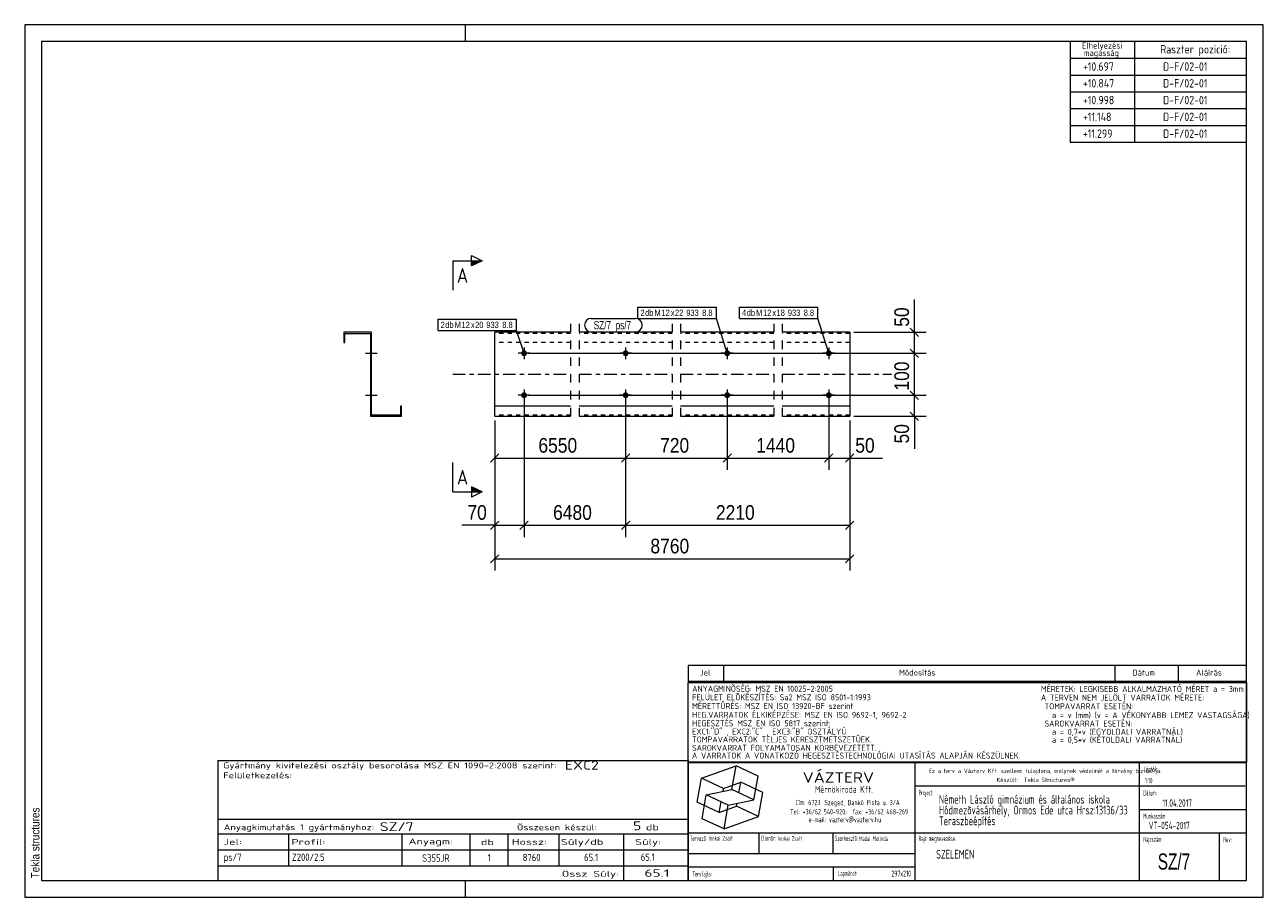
# Model space of a CAD drawing. Header units: millimetres. Extents: x 1 to 296, y 1 to 209.
import ezdxf

# ---------------------------------------------------------------- set-up
doc = ezdxf.new("R2010")
doc.units = ezdxf.units.MM
for name, pattern in [('XKITLINE00', [0]), ('XKITLINE01', [4, 1, -1, 1, -1]), ('XKITLINE02', [4, 2, -2]), ('XKITLINE03', [6, 3, -1, 1, -1]), ('XKITLINE04', [3, 0.5, -0.5, 0.5, -0.5, 0.5, -0.5])]:
    doc.linetypes.add(name, pattern=pattern)
for name, color, linetype, lineweight in [('Bemassung', 1, 'Continuous', 0), ('Schnitt', 6, 'Continuous', 0), ('Schrauben', 7, 'Continuous', 0), ('Schraubenbezeichnung', 5, 'Continuous', 0), ('Teil', 7, 'Continuous', 0), ('Text', 5, 'Continuous', 0), ('Ueberschrift', 7, 'Continuous', 0), ('Zeichnungsrahmen', 3, 'Continuous', 0)]:
    doc.layers.add(name, color=color, linetype=linetype, lineweight=lineweight)
doc.styles.add('ARIAL', font='ARIAL.TTF')
doc.styles.add('ARIAL_NARROW', font='ARIALN.TTF')
doc.styles.add('ISOCPEUR', font='ISOCPEUR.TTF')
doc.styles.add('ISOCPEUR_BOLD', font='ARIAL.TTF')

msp = doc.modelspace()

# ---------------------------------------------------------------- hatches: boundary and pattern name
at = {"layer": 'Schnitt'}
for points in [[(107.43, 152.75), (109.93, 152.75), (107.43, 151.5)], [(107.43, 98.87), (109.93, 97.62), (107.43, 97.62)]]:
    msp.add_hatch(color=256, dxfattribs=at).paths.add_polyline_path(points, flags=17)
at = {"layer": 'Schrauben'}
for points in [[(120.63, 130.65), (120.63, 130.62), (120.63, 130.58), (120.62, 130.55), (120.61, 130.51), (120.6, 130.48), (120.59, 130.45), (120.58, 130.42), (120.57, 130.38), (120.55, 130.35), (120.54, 130.32), (120.52, 130.3), (120.5, 130.27), (120.48, 130.24), (120.45, 130.21), (120.43, 130.19), (120.4, 130.17), (120.38, 130.14), (120.35, 130.12), (120.32, 130.1), (120.29, 130.08), (120.26, 130.07), (120.23, 130.05), (120.2, 130.04), (120.17, 130.02), (120.14, 130.01), (120.1, 130), (120.07, 130), (120.04, 129.99), (120, 129.99), (119.97, 129.98), (119.93, 129.98), (119.9, 129.98), (119.87, 129.99), (119.83, 129.99), (119.8, 130), (119.76, 130), (119.73, 130.01), (119.7, 130.02), (119.67, 130.04), (119.64, 130.05), (119.6, 130.07), (119.57, 130.08), (119.55, 130.1), (119.52, 130.12), (119.49, 130.14), (119.46, 130.17), (119.44, 130.19), (119.42, 130.21), (119.39, 130.24), (119.37, 130.27), (119.35, 130.3), (119.33, 130.32), (119.32, 130.35), (119.3, 130.38), (119.29, 130.42), (119.28, 130.45), (119.26, 130.48), (119.26, 130.51), (119.25, 130.55), (119.24, 130.58), (119.24, 130.62), (119.24, 130.65), (119.23, 130.68), (119.24, 130.72), (119.24, 130.75), (119.24, 130.79), (119.25, 130.82), (119.26, 130.85), (119.26, 130.89), (119.28, 130.92), (119.29, 130.95), (119.3, 130.98), (119.32, 131.01), (119.33, 131.04), (119.35, 131.07), (119.37, 131.1), (119.39, 131.13), (119.42, 131.15), (119.44, 131.18), (119.46, 131.2), (119.49, 131.23), (119.52, 131.25), (119.55, 131.27), (119.57, 131.28), (119.6, 131.3), (119.64, 131.32), (119.67, 131.33), (119.7, 131.34), (119.73, 131.35), (119.76, 131.36), (119.8, 131.37), (119.83, 131.38), (119.87, 131.38), (119.9, 131.38), (119.93, 131.38), (119.97, 131.38), (120, 131.38), (120.04, 131.38), (120.07, 131.37), (120.1, 131.36), (120.14, 131.35), (120.17, 131.34), (120.2, 131.33), (120.23, 131.32), (120.26, 131.3), (120.29, 131.28), (120.32, 131.27), (120.35, 131.25), (120.38, 131.23), (120.4, 131.2), (120.43, 131.18), (120.45, 131.15), (120.48, 131.13), (120.5, 131.1), (120.52, 131.07), (120.54, 131.04), (120.55, 131.01), (120.57, 130.98), (120.58, 130.95), (120.59, 130.92), (120.6, 130.89), (120.61, 130.85), (120.62, 130.82), (120.63, 130.79), (120.63, 130.75), (120.63, 130.72), (120.63, 130.68)], [(144.83, 130.65), (144.83, 130.62), (144.82, 130.58), (144.82, 130.55), (144.81, 130.51), (144.8, 130.48), (144.79, 130.45), (144.78, 130.42), (144.76, 130.38), (144.75, 130.35), (144.73, 130.32), (144.71, 130.3), (144.69, 130.27), (144.67, 130.24), (144.65, 130.21), (144.62, 130.19), (144.6, 130.17), (144.57, 130.14), (144.55, 130.12), (144.52, 130.1), (144.49, 130.08), (144.46, 130.07), (144.43, 130.05), (144.4, 130.04), (144.36, 130.02), (144.33, 130.01), (144.3, 130), (144.27, 130), (144.23, 129.99), (144.2, 129.99), (144.16, 129.98), (144.13, 129.98), (144.09, 129.98), (144.06, 129.99), (144.03, 129.99), (143.99, 130), (143.96, 130), (143.93, 130.01), (143.89, 130.02), (143.86, 130.04), (143.83, 130.05), (143.8, 130.07), (143.77, 130.08), (143.74, 130.1), (143.71, 130.12), (143.68, 130.14), (143.66, 130.17), (143.63, 130.19), (143.61, 130.21), (143.59, 130.24), (143.57, 130.27), (143.55, 130.3), (143.53, 130.32), (143.51, 130.35), (143.5, 130.38), (143.48, 130.42), (143.47, 130.45), (143.46, 130.48), (143.45, 130.51), (143.44, 130.55), (143.44, 130.58), (143.43, 130.62), (143.43, 130.65), (143.43, 130.68), (143.43, 130.72), (143.43, 130.75), (143.44, 130.79), (143.44, 130.82), (143.45, 130.85), (143.46, 130.89), (143.47, 130.92), (143.48, 130.95), (143.5, 130.98), (143.51, 131.01), (143.53, 131.04), (143.55, 131.07), (143.57, 131.1), (143.59, 131.13), (143.61, 131.15), (143.63, 131.18), (143.66, 131.2), (143.68, 131.23), (143.71, 131.25), (143.74, 131.27), (143.77, 131.28), (143.8, 131.3), (143.83, 131.32), (143.86, 131.33), (143.89, 131.34), (143.93, 131.35), (143.96, 131.36), (143.99, 131.37), (144.03, 131.38), (144.06, 131.38), (144.09, 131.38), (144.13, 131.38), (144.16, 131.38), (144.2, 131.38), (144.23, 131.38), (144.27, 131.37), (144.3, 131.36), (144.33, 131.35), (144.36, 131.34), (144.4, 131.33), (144.43, 131.32), (144.46, 131.3), (144.49, 131.28), (144.52, 131.27), (144.55, 131.25), (144.57, 131.23), (144.6, 131.2), (144.62, 131.18), (144.65, 131.15), (144.67, 131.13), (144.69, 131.1), (144.71, 131.07), (144.73, 131.04), (144.75, 131.01), (144.76, 130.98), (144.78, 130.95), (144.79, 130.92), (144.8, 130.89), (144.81, 130.85), (144.82, 130.82), (144.82, 130.79), (144.83, 130.75), (144.83, 130.72), (144.83, 130.68)], [(169.02, 130.65), (169.02, 130.62), (169.02, 130.58), (169.01, 130.55), (169, 130.51), (168.99, 130.48), (168.98, 130.45), (168.97, 130.42), (168.96, 130.38), (168.94, 130.35), (168.92, 130.32), (168.9, 130.3), (168.88, 130.27), (168.86, 130.24), (168.84, 130.21), (168.82, 130.19), (168.79, 130.17), (168.77, 130.14), (168.74, 130.12), (168.71, 130.1), (168.68, 130.08), (168.65, 130.07), (168.62, 130.05), (168.59, 130.04), (168.56, 130.02), (168.53, 130.01), (168.49, 130), (168.46, 130), (168.43, 129.99), (168.39, 129.99), (168.36, 129.98), (168.32, 129.98), (168.29, 129.98), (168.25, 129.99), (168.22, 129.99), (168.19, 130), (168.15, 130), (168.12, 130.01), (168.09, 130.02), (168.05, 130.04), (168.02, 130.05), (167.99, 130.07), (167.96, 130.08), (167.93, 130.1), (167.91, 130.12), (167.88, 130.14), (167.85, 130.17), (167.83, 130.19), (167.8, 130.21), (167.78, 130.24), (167.76, 130.27), (167.74, 130.3), (167.72, 130.32), (167.71, 130.35), (167.69, 130.38), (167.68, 130.42), (167.66, 130.45), (167.65, 130.48), (167.64, 130.51), (167.64, 130.55), (167.63, 130.58), (167.63, 130.62), (167.62, 130.65), (167.62, 130.68), (167.62, 130.72), (167.63, 130.75), (167.63, 130.79), (167.64, 130.82), (167.64, 130.85), (167.65, 130.89), (167.66, 130.92), (167.68, 130.95), (167.69, 130.98), (167.71, 131.01), (167.72, 131.04), (167.74, 131.07), (167.76, 131.1), (167.78, 131.13), (167.8, 131.15), (167.83, 131.18), (167.85, 131.2), (167.88, 131.23), (167.91, 131.25), (167.93, 131.27), (167.96, 131.28), (167.99, 131.3), (168.02, 131.32), (168.05, 131.33), (168.09, 131.34), (168.12, 131.35), (168.15, 131.36), (168.19, 131.37), (168.22, 131.38), (168.25, 131.38), (168.29, 131.38), (168.32, 131.38), (168.36, 131.38), (168.39, 131.38), (168.43, 131.38), (168.46, 131.37), (168.49, 131.36), (168.53, 131.35), (168.56, 131.34), (168.59, 131.33), (168.62, 131.32), (168.65, 131.3), (168.68, 131.28), (168.71, 131.27), (168.74, 131.25), (168.77, 131.23), (168.79, 131.2), (168.82, 131.18), (168.84, 131.15), (168.86, 131.13), (168.88, 131.1), (168.9, 131.07), (168.92, 131.04), (168.94, 131.01), (168.96, 130.98), (168.97, 130.95), (168.98, 130.92), (168.99, 130.89), (169, 130.85), (169.01, 130.82), (169.02, 130.79), (169.02, 130.75), (169.02, 130.72), (169.02, 130.68)], [(193.22, 130.65), (193.21, 130.62), (193.21, 130.58), (193.2, 130.55), (193.2, 130.51), (193.19, 130.48), (193.18, 130.45), (193.16, 130.42), (193.15, 130.38), (193.13, 130.35), (193.12, 130.32), (193.1, 130.3), (193.08, 130.27), (193.06, 130.24), (193.04, 130.21), (193.01, 130.19), (192.99, 130.17), (192.96, 130.14), (192.93, 130.12), (192.91, 130.1), (192.88, 130.08), (192.85, 130.07), (192.82, 130.05), (192.78, 130.04), (192.75, 130.02), (192.72, 130.01), (192.69, 130), (192.65, 130), (192.62, 129.99), (192.59, 129.99), (192.55, 129.98), (192.52, 129.98), (192.48, 129.98), (192.45, 129.99), (192.41, 129.99), (192.38, 130), (192.35, 130), (192.31, 130.01), (192.28, 130.02), (192.25, 130.04), (192.22, 130.05), (192.19, 130.07), (192.16, 130.08), (192.13, 130.1), (192.1, 130.12), (192.07, 130.14), (192.05, 130.17), (192.02, 130.19), (192, 130.21), (191.98, 130.24), (191.95, 130.27), (191.93, 130.3), (191.92, 130.32), (191.9, 130.35), (191.88, 130.38), (191.87, 130.42), (191.86, 130.45), (191.85, 130.48), (191.84, 130.51), (191.83, 130.55), (191.82, 130.58), (191.82, 130.62), (191.82, 130.65), (191.82, 130.68), (191.82, 130.72), (191.82, 130.75), (191.82, 130.79), (191.83, 130.82), (191.84, 130.85), (191.85, 130.89), (191.86, 130.92), (191.87, 130.95), (191.88, 130.98), (191.9, 131.01), (191.92, 131.04), (191.93, 131.07), (191.95, 131.1), (191.98, 131.13), (192, 131.15), (192.02, 131.18), (192.05, 131.2), (192.07, 131.23), (192.1, 131.25), (192.13, 131.27), (192.16, 131.28), (192.19, 131.3), (192.22, 131.32), (192.25, 131.33), (192.28, 131.34), (192.31, 131.35), (192.35, 131.36), (192.38, 131.37), (192.41, 131.38), (192.45, 131.38), (192.48, 131.38), (192.52, 131.38), (192.55, 131.38), (192.59, 131.38), (192.62, 131.38), (192.65, 131.37), (192.69, 131.36), (192.72, 131.35), (192.75, 131.34), (192.78, 131.33), (192.82, 131.32), (192.85, 131.3), (192.88, 131.28), (192.91, 131.27), (192.93, 131.25), (192.96, 131.23), (192.99, 131.2), (193.01, 131.18), (193.04, 131.15), (193.06, 131.13), (193.08, 131.1), (193.1, 131.07), (193.12, 131.04), (193.13, 131.01), (193.15, 130.98), (193.16, 130.95), (193.18, 130.92), (193.19, 130.89), (193.2, 130.85), (193.2, 130.82), (193.21, 130.79), (193.21, 130.75), (193.22, 130.72), (193.22, 130.68)], [(120.63, 120.65), (120.63, 120.62), (120.63, 120.58), (120.62, 120.55), (120.61, 120.51), (120.6, 120.48), (120.59, 120.45), (120.58, 120.42), (120.57, 120.38), (120.55, 120.35), (120.54, 120.32), (120.52, 120.3), (120.5, 120.27), (120.48, 120.24), (120.45, 120.21), (120.43, 120.19), (120.4, 120.17), (120.38, 120.14), (120.35, 120.12), (120.32, 120.1), (120.29, 120.08), (120.26, 120.07), (120.23, 120.05), (120.2, 120.04), (120.17, 120.02), (120.14, 120.01), (120.1, 120), (120.07, 120), (120.04, 119.99), (120, 119.99), (119.97, 119.98), (119.93, 119.98), (119.9, 119.98), (119.87, 119.99), (119.83, 119.99), (119.8, 120), (119.76, 120), (119.73, 120.01), (119.7, 120.02), (119.67, 120.04), (119.64, 120.05), (119.6, 120.07), (119.57, 120.08), (119.55, 120.1), (119.52, 120.12), (119.49, 120.14), (119.46, 120.17), (119.44, 120.19), (119.42, 120.21), (119.39, 120.24), (119.37, 120.27), (119.35, 120.3), (119.33, 120.32), (119.32, 120.35), (119.3, 120.38), (119.29, 120.42), (119.28, 120.45), (119.26, 120.48), (119.26, 120.51), (119.25, 120.55), (119.24, 120.58), (119.24, 120.62), (119.24, 120.65), (119.23, 120.68), (119.24, 120.72), (119.24, 120.75), (119.24, 120.79), (119.25, 120.82), (119.26, 120.85), (119.26, 120.89), (119.28, 120.92), (119.29, 120.95), (119.3, 120.98), (119.32, 121.01), (119.33, 121.04), (119.35, 121.07), (119.37, 121.1), (119.39, 121.13), (119.42, 121.15), (119.44, 121.18), (119.46, 121.2), (119.49, 121.23), (119.52, 121.25), (119.55, 121.27), (119.57, 121.28), (119.6, 121.3), (119.64, 121.32), (119.67, 121.33), (119.7, 121.34), (119.73, 121.35), (119.76, 121.36), (119.8, 121.37), (119.83, 121.38), (119.87, 121.38), (119.9, 121.38), (119.93, 121.38), (119.97, 121.38), (120, 121.38), (120.04, 121.38), (120.07, 121.37), (120.1, 121.36), (120.14, 121.35), (120.17, 121.34), (120.2, 121.33), (120.23, 121.32), (120.26, 121.3), (120.29, 121.28), (120.32, 121.27), (120.35, 121.25), (120.38, 121.23), (120.4, 121.2), (120.43, 121.18), (120.45, 121.15), (120.48, 121.13), (120.5, 121.1), (120.52, 121.07), (120.54, 121.04), (120.55, 121.01), (120.57, 120.98), (120.58, 120.95), (120.59, 120.92), (120.6, 120.89), (120.61, 120.85), (120.62, 120.82), (120.63, 120.79), (120.63, 120.75), (120.63, 120.72), (120.63, 120.68)], [(144.83, 120.65), (144.83, 120.62), (144.82, 120.58), (144.82, 120.55), (144.81, 120.51), (144.8, 120.48), (144.79, 120.45), (144.78, 120.42), (144.76, 120.38), (144.75, 120.35), (144.73, 120.32), (144.71, 120.3), (144.69, 120.27), (144.67, 120.24), (144.65, 120.21), (144.62, 120.19), (144.6, 120.17), (144.57, 120.14), (144.55, 120.12), (144.52, 120.1), (144.49, 120.08), (144.46, 120.07), (144.43, 120.05), (144.4, 120.04), (144.36, 120.02), (144.33, 120.01), (144.3, 120), (144.27, 120), (144.23, 119.99), (144.2, 119.99), (144.16, 119.98), (144.13, 119.98), (144.09, 119.98), (144.06, 119.99), (144.03, 119.99), (143.99, 120), (143.96, 120), (143.93, 120.01), (143.89, 120.02), (143.86, 120.04), (143.83, 120.05), (143.8, 120.07), (143.77, 120.08), (143.74, 120.1), (143.71, 120.12), (143.68, 120.14), (143.66, 120.17), (143.63, 120.19), (143.61, 120.21), (143.59, 120.24), (143.57, 120.27), (143.55, 120.3), (143.53, 120.32), (143.51, 120.35), (143.5, 120.38), (143.48, 120.42), (143.47, 120.45), (143.46, 120.48), (143.45, 120.51), (143.44, 120.55), (143.44, 120.58), (143.43, 120.62), (143.43, 120.65), (143.43, 120.68), (143.43, 120.72), (143.43, 120.75), (143.44, 120.79), (143.44, 120.82), (143.45, 120.85), (143.46, 120.89), (143.47, 120.92), (143.48, 120.95), (143.5, 120.98), (143.51, 121.01), (143.53, 121.04), (143.55, 121.07), (143.57, 121.1), (143.59, 121.13), (143.61, 121.15), (143.63, 121.18), (143.66, 121.2), (143.68, 121.23), (143.71, 121.25), (143.74, 121.27), (143.77, 121.28), (143.8, 121.3), (143.83, 121.32), (143.86, 121.33), (143.89, 121.34), (143.93, 121.35), (143.96, 121.36), (143.99, 121.37), (144.03, 121.38), (144.06, 121.38), (144.09, 121.38), (144.13, 121.38), (144.16, 121.38), (144.2, 121.38), (144.23, 121.38), (144.27, 121.37), (144.3, 121.36), (144.33, 121.35), (144.36, 121.34), (144.4, 121.33), (144.43, 121.32), (144.46, 121.3), (144.49, 121.28), (144.52, 121.27), (144.55, 121.25), (144.57, 121.23), (144.6, 121.2), (144.62, 121.18), (144.65, 121.15), (144.67, 121.13), (144.69, 121.1), (144.71, 121.07), (144.73, 121.04), (144.75, 121.01), (144.76, 120.98), (144.78, 120.95), (144.79, 120.92), (144.8, 120.89), (144.81, 120.85), (144.82, 120.82), (144.82, 120.79), (144.83, 120.75), (144.83, 120.72), (144.83, 120.68)], [(169.02, 120.65), (169.02, 120.62), (169.02, 120.58), (169.01, 120.55), (169, 120.51), (168.99, 120.48), (168.98, 120.45), (168.97, 120.42), (168.96, 120.38), (168.94, 120.35), (168.92, 120.32), (168.9, 120.3), (168.88, 120.27), (168.86, 120.24), (168.84, 120.21), (168.82, 120.19), (168.79, 120.17), (168.77, 120.14), (168.74, 120.12), (168.71, 120.1), (168.68, 120.08), (168.65, 120.07), (168.62, 120.05), (168.59, 120.04), (168.56, 120.02), (168.53, 120.01), (168.49, 120), (168.46, 120), (168.43, 119.99), (168.39, 119.99), (168.36, 119.98), (168.32, 119.98), (168.29, 119.98), (168.25, 119.99), (168.22, 119.99), (168.19, 120), (168.15, 120), (168.12, 120.01), (168.09, 120.02), (168.05, 120.04), (168.02, 120.05), (167.99, 120.07), (167.96, 120.08), (167.93, 120.1), (167.91, 120.12), (167.88, 120.14), (167.85, 120.17), (167.83, 120.19), (167.8, 120.21), (167.78, 120.24), (167.76, 120.27), (167.74, 120.3), (167.72, 120.32), (167.71, 120.35), (167.69, 120.38), (167.68, 120.42), (167.66, 120.45), (167.65, 120.48), (167.64, 120.51), (167.64, 120.55), (167.63, 120.58), (167.63, 120.62), (167.62, 120.65), (167.62, 120.68), (167.62, 120.72), (167.63, 120.75), (167.63, 120.79), (167.64, 120.82), (167.64, 120.85), (167.65, 120.89), (167.66, 120.92), (167.68, 120.95), (167.69, 120.98), (167.71, 121.01), (167.72, 121.04), (167.74, 121.07), (167.76, 121.1), (167.78, 121.13), (167.8, 121.15), (167.83, 121.18), (167.85, 121.2), (167.88, 121.23), (167.91, 121.25), (167.93, 121.27), (167.96, 121.28), (167.99, 121.3), (168.02, 121.32), (168.05, 121.33), (168.09, 121.34), (168.12, 121.35), (168.15, 121.36), (168.19, 121.37), (168.22, 121.38), (168.25, 121.38), (168.29, 121.38), (168.32, 121.38), (168.36, 121.38), (168.39, 121.38), (168.43, 121.38), (168.46, 121.37), (168.49, 121.36), (168.53, 121.35), (168.56, 121.34), (168.59, 121.33), (168.62, 121.32), (168.65, 121.3), (168.68, 121.28), (168.71, 121.27), (168.74, 121.25), (168.77, 121.23), (168.79, 121.2), (168.82, 121.18), (168.84, 121.15), (168.86, 121.13), (168.88, 121.1), (168.9, 121.07), (168.92, 121.04), (168.94, 121.01), (168.96, 120.98), (168.97, 120.95), (168.98, 120.92), (168.99, 120.89), (169, 120.85), (169.01, 120.82), (169.02, 120.79), (169.02, 120.75), (169.02, 120.72), (169.02, 120.68)], [(193.22, 120.65), (193.21, 120.62), (193.21, 120.58), (193.2, 120.55), (193.2, 120.51), (193.19, 120.48), (193.18, 120.45), (193.16, 120.42), (193.15, 120.38), (193.13, 120.35), (193.12, 120.32), (193.1, 120.3), (193.08, 120.27), (193.06, 120.24), (193.04, 120.21), (193.01, 120.19), (192.99, 120.17), (192.96, 120.14), (192.93, 120.12), (192.91, 120.1), (192.88, 120.08), (192.85, 120.07), (192.82, 120.05), (192.78, 120.04), (192.75, 120.02), (192.72, 120.01), (192.69, 120), (192.65, 120), (192.62, 119.99), (192.59, 119.99), (192.55, 119.98), (192.52, 119.98), (192.48, 119.98), (192.45, 119.99), (192.41, 119.99), (192.38, 120), (192.35, 120), (192.31, 120.01), (192.28, 120.02), (192.25, 120.04), (192.22, 120.05), (192.19, 120.07), (192.16, 120.08), (192.13, 120.1), (192.1, 120.12), (192.07, 120.14), (192.05, 120.17), (192.02, 120.19), (192, 120.21), (191.98, 120.24), (191.95, 120.27), (191.93, 120.3), (191.92, 120.32), (191.9, 120.35), (191.88, 120.38), (191.87, 120.42), (191.86, 120.45), (191.85, 120.48), (191.84, 120.51), (191.83, 120.55), (191.82, 120.58), (191.82, 120.62), (191.82, 120.65), (191.82, 120.68), (191.82, 120.72), (191.82, 120.75), (191.82, 120.79), (191.83, 120.82), (191.84, 120.85), (191.85, 120.89), (191.86, 120.92), (191.87, 120.95), (191.88, 120.98), (191.9, 121.01), (191.92, 121.04), (191.93, 121.07), (191.95, 121.1), (191.98, 121.13), (192, 121.15), (192.02, 121.18), (192.05, 121.2), (192.07, 121.23), (192.1, 121.25), (192.13, 121.27), (192.16, 121.28), (192.19, 121.3), (192.22, 121.32), (192.25, 121.33), (192.28, 121.34), (192.31, 121.35), (192.35, 121.36), (192.38, 121.37), (192.41, 121.38), (192.45, 121.38), (192.48, 121.38), (192.52, 121.38), (192.55, 121.38), (192.59, 121.38), (192.62, 121.38), (192.65, 121.37), (192.69, 121.36), (192.72, 121.35), (192.75, 121.34), (192.78, 121.33), (192.82, 121.32), (192.85, 121.3), (192.88, 121.28), (192.91, 121.27), (192.93, 121.25), (192.96, 121.23), (192.99, 121.2), (193.01, 121.18), (193.04, 121.15), (193.06, 121.13), (193.08, 121.1), (193.1, 121.07), (193.12, 121.04), (193.13, 121.01), (193.15, 120.98), (193.16, 120.95), (193.18, 120.92), (193.19, 120.89), (193.2, 120.85), (193.2, 120.82), (193.21, 120.79), (193.21, 120.75), (193.22, 120.72), (193.22, 120.68)]]:
    msp.add_hatch(color=256, dxfattribs=at).paths.add_polyline_path(points, flags=17)

# ---------------------------------------------------------------- linework, layer by layer
at = {"layer": 'Bemassung', "linetype": 'XKITLINE00', "lineweight": 0}
for p, q in [((212.93, 135.68), (212.93, 143.5)), ((212.93, 135.68), (212.93, 143.5)), ((211.94, 136.67), (213.92, 134.69)), ((198.52, 135.68), (215.73, 135.68)), ((212.93, 130.68), (212.93, 135.68)), ((120.93, 130.68), (215.73, 130.68)), ((120.93, 130.68), (215.73, 130.68)), ((211.94, 131.67), (213.92, 129.69)), ((211.94, 131.67), (213.92, 129.69)), ((212.93, 120.68), (212.93, 130.68)), ((211.94, 121.67), (213.92, 119.69)), ((212.33, 121.28), (213.92, 119.69)), ((119.93, 119.68), (119.93, 86.88)), ((119.93, 119.68), (119.93, 86.88)), ((120.93, 120.68), (215.73, 120.68)), ((120.93, 120.68), (215.73, 120.68)), ((144.13, 119.68), (144.13, 86.88)), ((144.13, 119.68), (144.13, 86.88)), ((144.13, 119.68), (144.13, 102.88)), ((144.13, 119.68), (144.13, 102.88)), ((168.32, 119.68), (168.32, 102.88)), ((168.32, 119.68), (168.32, 102.88)), ((192.52, 119.68), (192.52, 102.88)), ((192.52, 119.68), (192.52, 102.88)), ((212.93, 115.68), (212.93, 120.68)), ((198.52, 115.68), (215.73, 115.68)), ((211.94, 116.67), (213.92, 114.69)), ((212.93, 115.68), (212.93, 107.87)), ((212.93, 115.68), (212.93, 107.87)), ((112.93, 114.68), (112.93, 78.88)), ((112.93, 114.68), (112.93, 86.88)), ((112.93, 114.68), (112.93, 102.88)), ((197.52, 114.68), (197.52, 78.88)), ((197.52, 114.68), (197.52, 86.88)), ((197.52, 114.68), (197.52, 102.88)), ((113.92, 106.67), (111.94, 104.69)), ((145.12, 106.67), (143.14, 104.69)), ((145.12, 106.67), (143.14, 104.69)), ((169.31, 106.67), (167.33, 104.69)), ((169.31, 106.67), (167.33, 104.69)), ((193.51, 106.67), (191.53, 104.69)), ((193.51, 106.67), (191.53, 104.69)), ((198.51, 106.67), (196.53, 104.69)), ((112.93, 105.68), (144.13, 105.68)), ((144.13, 105.68), (168.32, 105.68)), ((168.32, 105.68), (192.52, 105.68)), ((192.52, 105.68), (197.52, 105.68)), ((197.52, 105.68), (205.33, 105.68)), ((197.52, 105.68), (205.33, 105.68)), ((112.93, 89.68), (105.12, 89.68)), ((112.93, 89.68), (105.12, 89.68)), ((113.92, 90.67), (111.94, 88.69)), ((112.93, 89.68), (119.93, 89.68)), ((120.92, 90.67), (118.94, 88.69)), ((120.92, 90.67), (118.94, 88.69)), ((119.93, 89.68), (144.13, 89.68)), ((145.12, 90.67), (143.14, 88.69)), ((145.12, 90.67), (143.14, 88.69)), ((144.13, 89.68), (197.52, 89.68)), ((198.51, 90.67), (196.53, 88.69)), ((113.92, 82.67), (111.94, 80.69)), ((198.51, 82.67), (196.53, 80.69)), ((112.93, 81.68), (197.52, 81.68))]:
    msp.add_line(p, q, dxfattribs=at)
at = {"layer": 'Bemassung'}
for p in [(212.93, 135.68), (212.93, 130.68), (212.93, 130.68), (212.93, 120.68), (212.93, 120.68), (212.93, 115.68), (112.93, 105.68), (144.13, 105.68), (144.13, 105.68), (168.32, 105.68), (168.32, 105.68), (192.52, 105.68), (192.52, 105.68), (197.52, 105.68), (112.93, 89.68), (119.93, 89.68), (119.93, 89.68), (144.13, 89.68), (144.13, 89.68), (197.52, 89.68), (112.93, 81.68), (197.52, 81.68)]:
    msp.add_point(p, dxfattribs=at)
at = {"layer": 'Schnitt', "linetype": 'XKITLINE00', "lineweight": 0}
for p, q in [((107.43, 151.5), (107.43, 154)), ((107.43, 154), (109.93, 152.75)), ((102.93, 152.75), (102.93, 145.75)), ((102.93, 152.75), (109.93, 152.75)), ((109.93, 152.75), (107.43, 151.5)), ((102.93, 97.62), (102.93, 104.62)), ((102.93, 97.62), (109.93, 97.62)), ((109.93, 97.62), (107.43, 98.87)), ((107.43, 98.87), (107.43, 96.37)), ((109.93, 97.62), (107.43, 96.37))]:
    msp.add_line(p, q, dxfattribs=at)
at = {"layer": 'Schrauben', "linetype": 'XKITLINE00', "lineweight": 0}
for p, q in [((82.15, 130.68), (84.95, 130.68)), ((83.35, 131.38), (83.6, 131.38)), ((83.35, 129.98), (83.6, 129.98)), ((121.33, 130.68), (118.53, 130.68)), ((119.93, 132.08), (119.93, 129.28)), ((145.53, 130.68), (142.73, 130.68)), ((144.13, 132.08), (144.13, 129.28)), ((169.72, 130.68), (166.92, 130.68)), ((168.32, 132.08), (168.32, 129.28)), ((193.92, 130.68), (191.12, 130.68)), ((192.52, 132.08), (192.52, 129.28)), ((83.35, 121.38), (83.6, 121.38)), ((119.93, 122.08), (119.93, 119.28)), ((144.13, 122.08), (144.13, 119.28)), ((168.32, 122.08), (168.32, 119.28)), ((192.52, 122.08), (192.52, 119.28)), ((82.15, 120.68), (84.95, 120.68)), ((83.35, 119.98), (83.6, 119.98)), ((121.33, 120.68), (118.53, 120.68)), ((145.53, 120.68), (142.73, 120.68)), ((169.72, 120.68), (166.92, 120.68)), ((193.92, 120.68), (191.12, 120.68))]:
    msp.add_line(p, q, dxfattribs=at)
at = {"layer": 'Schraubenbezeichnung', "linetype": 'XKITLINE00', "lineweight": 0}
for p, q in [((147.06, 141.69), (165.73, 141.69)), ((147.06, 138.99), (147.06, 141.69)), ((165.73, 138.99), (165.73, 141.69)), ((171.26, 141.69), (189.93, 141.69)), ((171.26, 138.99), (171.26, 141.69)), ((189.93, 138.99), (189.93, 141.69)), ((99.45, 138.8), (118.12, 138.8)), ((99.45, 136.1), (99.45, 138.8)), ((118.12, 136.1), (118.12, 138.8)), ((147.06, 138.99), (165.73, 138.99)), ((168.32, 130.68), (165.73, 138.99)), ((171.26, 138.99), (189.93, 138.99)), ((192.52, 130.68), (189.93, 138.99)), ((99.45, 136.1), (118.12, 136.1)), ((119.93, 130.68), (118.12, 136.1))]:
    msp.add_line(p, q, dxfattribs=at)
at = {"layer": 'Teil', "linetype": 'XKITLINE02', "lineweight": 0}
for p, q in [((131.03, 137.69), (131.03, 113.68)), ((133.03, 137.69), (133.03, 113.68)), ((155.22, 137.69), (155.22, 113.68)), ((157.23, 137.69), (157.23, 113.68)), ((179.42, 137.69), (179.42, 113.68)), ((181.42, 137.69), (181.42, 113.68))]:
    msp.add_line(p, q, dxfattribs=at)
at = {"layer": 'Teil', "linetype": 'XKITLINE00', "lineweight": 0}
for p, q in [((83.6, 135.68), (77, 135.68)), ((77, 135.68), (77, 133.24)), ((77, 133.24), (77.25, 133.24)), ((77.25, 133.24), (77.25, 135.43)), ((77.25, 135.43), (83.35, 135.43)), ((83.35, 135.43), (83.35, 115.68)), ((83.6, 115.93), (83.6, 135.68)), ((112.93, 115.68), (112.93, 135.68)), ((131.03, 135.68), (112.93, 135.68)), ((155.23, 135.68), (133.03, 135.68)), ((179.42, 135.68), (157.23, 135.68)), ((197.52, 135.68), (181.42, 135.68)), ((197.52, 135.68), (197.52, 115.68)), ((90.75, 118.08), (90.5, 118.08)), ((90.5, 118.08), (90.5, 115.93)), ((90.75, 115.68), (90.75, 118.08)), ((131.03, 118.08), (112.93, 118.08)), ((155.23, 118.08), (133.03, 118.08)), ((179.42, 118.08), (157.23, 118.08)), ((197.52, 118.08), (181.42, 118.08)), ((83.35, 115.68), (90.75, 115.68)), ((90.5, 115.93), (83.6, 115.93)), ((112.93, 115.68), (131.03, 115.68)), ((133.03, 115.68), (155.23, 115.68)), ((157.23, 115.68), (179.42, 115.68)), ((181.42, 115.68), (197.52, 115.68))]:
    msp.add_line(p, q, dxfattribs=at)
at = {"layer": 'Teil', "linetype": 'XKITLINE01', "lineweight": 0}
for p, q in [((131.03, 135.43), (112.93, 135.43)), ((131.03, 133.24), (112.93, 133.24)), ((155.23, 135.43), (133.03, 135.43)), ((155.23, 133.24), (133.03, 133.24)), ((179.42, 135.43), (157.23, 135.43)), ((179.42, 133.24), (157.23, 133.24)), ((197.52, 135.43), (181.42, 135.43)), ((197.52, 133.24), (181.42, 133.24)), ((131.03, 115.93), (112.93, 115.93)), ((155.23, 115.93), (133.03, 115.93)), ((179.42, 115.93), (157.23, 115.93)), ((197.52, 115.93), (181.42, 115.93))]:
    msp.add_line(p, q, dxfattribs=at)
at = {"layer": 'Teil', "linetype": 'XKITLINE03', "lineweight": 0}
for p, q in [((102.93, 125.68), (131.03, 125.68)), ((133.03, 125.68), (155.23, 125.68)), ((157.23, 125.68), (179.42, 125.68)), ((181.42, 125.68), (207.43, 125.68))]:
    msp.add_line(p, q, dxfattribs=at)
at = {"layer": 'Text', "linetype": 'XKITLINE00', "lineweight": 0}
for p, q in [((135.93, 138.98), (146.49, 138.98)), ((135.93, 135.78), (146.49, 135.78))]:
    msp.add_line(p, q, dxfattribs=at)
for centre, start, end in [((135.93, 137.38), 90, 270), ((146.49, 137.38), 270, 90)]:
    msp.add_arc(centre, 1.6, start, end, dxfattribs=at)
at = {"layer": 'Ueberschrift', "linetype": 'XKITLINE00', "lineweight": 0}
for p, q in [((250, 205), (250, 201)), ((265.3, 205), (265.3, 201)), ((250, 201), (292, 201)), ((250, 201), (250, 197)), ((265.31, 201), (265.31, 197)), ((250, 197), (292, 197)), ((250, 197), (250, 193)), ((265.31, 197), (265.31, 193)), ((250, 193), (292, 193)), ((250, 193), (250, 189)), ((265.31, 193), (265.31, 189)), ((250, 189), (292, 189)), ((250, 189), (250, 185)), ((265.31, 189), (265.31, 185)), ((250, 185), (292, 185)), ((250, 185), (250, 181)), ((265.31, 185), (265.31, 181)), ((250, 181), (292, 181)), ((159, 56.34), (292, 56.34)), ((159, 56.27), (159, 52.41)), ((167.4, 56.27), (167.4, 52.41)), ((260.64, 56.34), (260.64, 52.48)), ((275.76, 56.34), (275.76, 52.48)), ((158.99, 52.22), (291.99, 52.22)), ((158.99, 33.22), (158.99, 52.22)), ((159, 52.49), (292, 52.49)), ((291.99, 52.22), (291.99, 33.22)), ((46.99, 33.61), (159, 33.61)), ((47, 33.6), (47, 19.62)), ((159, 33.61), (158.99, 19.62)), ((291.99, 33.22), (158.99, 33.22)), ((159, 5), (159, 33.14)), ((159, 33.14), (292, 33.14)), ((213.11, 5), (213.11, 33.14)), ((266.49, 5), (266.49, 33.14)), ((162.21, 29.35), (170.43, 32.34)), ((169.43, 26.65), (170.43, 32.34)), ((175.66, 29.9), (170.43, 32.34)), ((174.66, 24.21), (175.66, 29.9)), ((161.2, 23.66), (162.21, 29.35)), ((167.44, 26.91), (162.21, 29.35)), ((163.33, 25.41), (169.43, 26.65)), ((167.32, 26.22), (167.44, 26.91)), ((167.44, 26.91), (171.55, 28.4)), ((174.66, 24.21), (169.43, 26.65)), ((171.1, 25.87), (171.55, 28.4)), ((176.78, 25.96), (171.55, 28.4)), ((213.11, 27.54), (291.69, 27.54)), ((166.44, 21.22), (161.2, 23.66)), ((162.33, 19.72), (163.33, 25.41)), ((168.56, 22.97), (163.33, 25.41)), ((166.44, 21.22), (166.88, 23.75)), ((168.56, 22.97), (174.66, 24.21)), ((175.78, 20.27), (176.78, 25.96)), ((166.44, 21.22), (170.55, 22.71)), ((167.56, 17.28), (168.56, 22.97)), ((170.55, 22.71), (170.67, 23.4)), ((175.78, 20.27), (170.55, 22.71)), ((266.49, 21.94), (292, 21.94)), ((46.99, 19.62), (158.99, 19.62)), ((46.99, 19.62), (46.99, 16.12)), ((158.99, 19.62), (158.99, 16.12)), ((167.56, 17.28), (162.33, 19.72)), ((167.56, 17.28), (175.78, 20.27)), ((46.99, 16.12), (158.99, 16.12)), ((46.99, 16.12), (46.99, 12.34)), ((63.79, 16.12), (63.79, 12.33)), ((90.92, 12.34), (90.92, 16.14)), ((106.99, 16.06), (106.99, 12.34)), ((116.04, 16.12), (116.04, 12.32)), ((128.19, 16.12), (128.19, 12.34)), ((143.59, 16.12), (143.59, 12.33)), ((158.99, 16.12), (158.99, 12.33)), ((159, 16.34), (291.97, 16.34)), ((175.95, 11.43), (175.95, 16.34)), ((193.51, 16.34), (193.51, 11.44)), ((285.54, 16.28), (285.54, 5)), ((46.99, 12.34), (158.99, 12.34)), ((46.99, 12.31), (47, 8.5)), ((63.79, 12.31), (63.79, 8.5)), ((90.93, 8.56), (90.93, 12.3)), ((106.99, 12.3), (106.99, 8.5)), ((116.04, 12.3), (116.04, 8.5)), ((128.19, 12.31), (128.19, 8.5)), ((143.59, 12.31), (143.59, 8.5)), ((158.99, 12.31), (158.99, 8.5)), ((159.04, 11.44), (213.11, 11.44)), ((46.99, 8.5), (158.99, 8.5)), ((46.99, 8.5), (46.99, 5)), ((143.59, 8.5), (143.59, 5)), ((158.99, 8.5), (158.99, 5)), ((159, 8.29), (213.08, 8.29)), ((193.52, 8.26), (193.52, 5.08))]:
    msp.add_line(p, q, dxfattribs=at)
at = {"layer": 'Ueberschrift', "linetype": 'XKITLINE04', "lineweight": 0}
msp.add_line((47, 8.5), (158.99, 8.5), dxfattribs=at)
at = {"layer": 'Zeichnungsrahmen', "linetype": 'XKITLINE00', "lineweight": 0}
for p, q in [((296, 209), (1, 209)), ((1, 209), (1, 1)), ((106, 205), (106, 209)), ((296, 1), (296, 209)), ((292, 205), (5, 205)), ((5, 205), (5, 5)), ((292, 5), (292, 205)), ((5, 5), (292, 5)), ((106, 1), (106, 5)), ((1, 1), (296, 1))]:
    msp.add_line(p, q, dxfattribs=at)

# ---------------------------------------------------------------- texts
at = {"layer": 'Bemassung', "style": 'ARIAL', "width": 0.85}
for s, p in [('50', (211.63, 137)), ('100', (211.63, 121.79)), ('50', (211.63, 109.18))]:
    msp.add_text(s, height=3.5, rotation=90.0002, dxfattribs=at).set_placement(p)
for s, p in [('6550', (123.34, 106.98)), ('720', (152.33, 106.98)), ('1440', (175.23, 106.98)), ('50', (198.83, 106.98)), ('70', (106.43, 90.98)), ('6480', (126.84, 90.98)), ('2210', (165.63, 90.98)), ('8760', (150.03, 82.98))]:
    msp.add_text(s, height=3.5, dxfattribs=at).set_placement(p)
at = {"layer": 'Schnitt', "style": 'ISOCPEUR', "width": 0.85}
for p in [(103.93, 147.5), (103.93, 99.37)]:
    msp.add_text('A', height=3.5, dxfattribs=at).set_placement(p)
at = {"layer": 'Schraubenbezeichnung', "style": 'ARIAL', "width": 0.85}
for s, p in [('2', (147.66, 139.59)), ('db', (148.77, 139.59)), ('M', (151, 139.59)), ('12', (152.67, 139.59)), ('x', (154.89, 139.59)), ('22', (155.89, 139.59)), ('933', (158.57, 139.59)), ('8.8', (162.35, 139.59)), ('4', (171.86, 139.59)), ('db', (172.97, 139.59)), ('M', (175.19, 139.59)), ('12', (176.86, 139.59)), ('x', (179.08, 139.59)), ('18', (180.08, 139.59)), ('933', (182.76, 139.59)), ('8.8', (186.55, 139.59)), ('2', (100.05, 136.7)), ('db', (101.16, 136.7)), ('M', (103.39, 136.7)), ('12', (105.05, 136.7)), ('x', (107.28, 136.7)), ('20', (108.28, 136.7)), ('933', (110.95, 136.7)), ('8.8', (114.74, 136.7))]:
    msp.add_text(s, height=1.5, dxfattribs=at).set_placement(p)
at = {"layer": 'Text', "style": 'ARIAL_NARROW', "width": 0.85}
for s, p in [('SZ/7', (136.53, 136.38)), ('ps/7', (141.75, 136.38))]:
    msp.add_text(s, height=2, dxfattribs=at).set_placement(p)
at = {"layer": 'Ueberschrift'}
for s, height, style, width, p in [('Elhelyezési', 1.5, 'ISOCPEUR', 0.85, (252.84, 203.31)), ('Raszter pozició:', 2, 'ISOCPEUR', 0.85, (271.48, 202.15)), ('magasság', 1.5, 'ISOCPEUR', 0.85, (253.3, 201.54)), (' +10.697', 2, 'ISOCPEUR', 0.85, (251.98, 198.04)), ('D-F/02-01', 2, 'ISOCPEUR', 0.85, (272.14, 198.04)), (' +10.847', 2, 'ISOCPEUR', 0.85, (251.98, 194.04)), ('D-F/02-01', 2, 'ISOCPEUR', 0.85, (272.14, 194.04)), (' +10.998', 2, 'ISOCPEUR', 0.85, (251.98, 190.04)), ('D-F/02-01', 2, 'ISOCPEUR', 0.85, (272.14, 190.04)), (' +11.148', 2, 'ISOCPEUR', 0.85, (251.98, 186.04)), ('D-F/02-01', 2, 'ISOCPEUR', 0.85, (272.14, 186.04)), (' +11.299', 2, 'ISOCPEUR', 0.85, (251.98, 182.04)), ('D-F/02-01', 2, 'ISOCPEUR', 0.85, (272.14, 182.04)), ('Jel', 1.4, 'ISOCPEUR', 0.85, (161.84, 53.85)), ('Módosítás', 1.4, 'ISOCPEUR', 0.85, (209.25, 53.85)), ('Dátum', 1.4, 'ISOCPEUR', 0.85, (264.86, 53.85)), ('Aláírás', 1.4, 'ISOCPEUR', 0.85, (280, 53.85)), ('ANYAGMINÕSÉG: MSZ EN 10025-2:2005', 1.425, 'ISOCPEUR', 0.85, (159.98, 50)), ('MÉRETEK: LEGKISEBB ALKALMAZHATÓ MÉRET a = 3mm', 1.425, 'ISOCPEUR', 0.85, (243.04, 49.94)), ('MÉRETTÛRÉS: MSZ EN ISO 13920-BF szerint', 1.425, 'ISOCPEUR', 0.85, (159.96, 45.88)), ('FELÜLET ELÕKÉSZÍTÉS: Sa2 MSZ ISO 8501-1:1993', 1.425, 'ISOCPEUR', 0.85, (159.98, 47.95)), ('A TERVEN NEM JELÖLT VARRATOK MÉRETE:', 1.425, 'ISOCPEUR', 0.85, (243.04, 47.89)), (' TOMPAVARRAT ESETÉN:', 1.425, 'ISOCPEUR', 0.85, (243.02, 45.82)), ('HEG.VARRATOK ÉLKIKÉPZÉSE: MSZ EN ISO 9692-1, 9692-2', 1.425, 'ISOCPEUR', 0.85, (159.96, 43.77)), ('   a = v (mm) (v = A VÉKONYABB LEMEZ VASTAGSÁGA)', 1.425, 'ISOCPEUR', 0.85, (243.02, 43.7)), ('HEGESZTÉS MSZ EN ISO 5817 szerint: ', 1.425, 'ISOCPEUR', 0.85, (159.96, 41.76)), ('EXC1:"D" , EXC2:"C" , EXC3:"B" OSZTÁLYÚ', 1.425, 'ISOCPEUR', 0.85, (159.96, 39.79)), (' SAROKVARRAT ESETÉN:', 1.425, 'ISOCPEUR', 0.85, (243.02, 41.69)), ('   a = 0,7*v (EGYOLDALI VARRATNÁL)', 1.425, 'ISOCPEUR', 0.85, (243.02, 39.73)), ('TOMPAVARRATOK TELJES KERESZTMETSZETÛEK.', 1.425, 'ISOCPEUR', 0.85, (159.95, 37.9)), ('   a = 0,5*v (KÉTOLDALI VARRATNÁL)', 1.425, 'ISOCPEUR', 0.85, (243.01, 37.84)), ('A VARRATOK A VONATKOZÓ HEGESZTÉSTECHNOLÓGIAI UTASÍTÁS ALAPJÁN KÉSZÜLNEK.', 1.425, 'ISOCPEUR', 0.85, (159.93, 34.06)), ('SAROKVARRAT FOLYAMATOSAN KÖRBEVEZETETT.', 1.425, 'ISOCPEUR', 0.85, (159.93, 35.91)), ('Gyártmány kivitelezési osztály besorolása MSZ EN 1090-2:2008 szerint:', 1.4, 'ISOCPEUR', 1.275, (48.24, 31.72)), ('EXC2', 2.1, 'ISOCPEUR', 1.275, (129.64, 31.43)), ('Felületkezelés:', 1.4, 'ISOCPEUR', 1.275, (48.28, 29.37)), ('VÁZTERV', 2.45, 'ISOCPEUR', 1.19, (186.31, 28.33)), ('Ez a terv a Vázterv Kft. szellemi tulajdona, melynek védelmét a törvény biztosítja.', 1.05, 'ISOCPEUR', 0.838832, (216.33, 30.6)), ('Készült:  Tekla Structures®', 1.05, 'ISOCPEUR', 0.838832, (232.49, 28.47)), ('Lépték:', 1.26, 'ISOCPEUR', 0.51, (267.49, 30.92)), ('Mérnökiroda Kft.', 1.61, 'ISOCPEUR', 0.68, (189.21, 25.92)), ('Project:', 1.26, 'ISOCPEUR', 0.51, (213.89, 25.3)), ('Dátum:', 1.26, 'ISOCPEUR', 0.51, (267.45, 25.25)), ('1:10', 1.26, 'ISOCPEUR', 0.595, (267.81, 28.19)), ('Cím: 6723. Szeged, Dankó Pista u. 3/A', 1.26, 'ISOCPEUR', 0.68, (184.58, 22.95)), ('Németh László gimnázium és általános iskola', 2.1, 'ISOCPEUR', 0.595, (218.74, 23.3)), ('11.04.2017', 1.75, 'ISOCPEUR', 0.595, (272.01, 22.59)), ('Tel: +36/62 540-920;  fax: +36/62 468-269', 1.26, 'ISOCPEUR', 0.68, (183.33, 20.76)), ('Teraszbeépítés', 2.1, 'ISOCPEUR', 0.595, (218.74, 18.17)), ('Hódmezõvásárhely, Ormos Ede utca Hrsz:13136/33', 2.1, 'ISOCPEUR', 0.595, (218.74, 20.73)), ('Munkaszám:', 1.26, 'ISOCPEUR', 0.51, (267.41, 19.72)), ('Anyagkimutatás 1 gyártmányhoz:', 1.4, 'ISOCPEUR', 1.275, (48.39, 16.99)), ('SZ/7', 2.1, 'ISOCPEUR', 1.275, (85.56, 16.78)), ('Összesen készül:', 1.4, 'ISOCPEUR', 1.275, (118.24, 16.97)), ('5', 2.1, 'ISOCPEUR', 1.275, (145.9, 16.99)), ('db', 1.4, 'ISOCPEUR', 1.513248, (148.94, 16.96)), ('e-mail: vazterv@vazterv.hu', 1.26, 'ISOCPEUR', 0.68, (187.67, 18.88)), ('VT-054-2017', 1.75, 'ISOCPEUR', 0.595, (268.73, 17.23)), ('Jel:', 1.4, 'ISOCPEUR', 1.513248, (48.39, 13.49)), ('Profil:', 1.4, 'ISOCPEUR', 1.513248, (64.49, 13.49)), ('Anyagm:', 1.4, 'ISOCPEUR', 1.513248, (92.41, 13.59)), ('db', 1.4, 'ISOCPEUR', 1.513248, (109.64, 13.42)), ('Hossz:', 1.4, 'ISOCPEUR', 1.513248, (117.02, 13.49)), ('Súly/db', 1.4, 'ISOCPEUR', 1.513248, (128.7, 13.49)), ('Súly:', 1.4, 'ISOCPEUR', 1.513248, (146.39, 13.49)), ('Tervezõ:', 1.26, 'ISOCPEUR', 0.51, (159.44, 14.43)), ('Inokai Zsolt', 1.12, 'ISOCPEUR', 0.595, (163.88, 14.48)), ('Ellenõr:', 1.26, 'ISOCPEUR', 0.51, (176.39, 14.45)), ('Inokai Zsolt', 1.12, 'ISOCPEUR', 0.595, (180.35, 14.45)), ('Szerkesztõ:', 1.26, 'ISOCPEUR', 0.51, (193.93, 14.43)), ('Madai Melinda', 1.12, 'ISOCPEUR', 0.595, (199.69, 14.43)), ('Rajz megnevezése:', 1.26, 'ISOCPEUR', 0.51, (213.89, 14.38)), ('Rajzszám:', 1.26, 'ISOCPEUR', 0.51, (267.46, 14.14)), ('Rev:', 1.26, 'ISOCPEUR', 0.51, (286.52, 14.11)), ('SZELEMEN', 2.1, 'ISOCPEUR', 0.595, (218.09, 10.2)), ('ps/7', 1.75, 'ISOCPEUR', 0.85, (48.39, 9.68)), ('Z200/2.5', 1.75, 'ISOCPEUR', 0.85, (64.61, 9.68)), ('S355JR', 1.75, 'ISOCPEUR', 0.85, (95.66, 9.47)), ('1', 1.75, 'ISOCPEUR', 0.85, (111.26, 9.54)), ('8760', 1.75, 'ISOCPEUR', 0.85, (119.6, 9.6)), ('65.1', 1.75, 'ISOCPEUR', 0.85, (134.23, 9.63)), ('65.1', 1.75, 'ISOCPEUR', 0.85, (147.72, 9.68)), ('SZ/7', 3.85, 'ISOCPEUR_BOLD', 0.68, (270.88, 7.59)), ('Össz Súly:', 1.4, 'ISOCPEUR', 1.513248, (128.89, 5.88)), ('65.1', 1.75, 'ISOCPEUR', 1.513248, (148.61, 5.88)), ('Tervfajta:', 1.26, 'ISOCPEUR', 0.51, (160, 5.9)), ('Lapméret:', 1.26, 'ISOCPEUR', 0.51, (194.7, 6.04)), ('297x210', 1.4, 'ISOCPEUR', 0.595, (207.43, 5.94))]:
    msp.add_text(s, height=height, dxfattribs=dict(at, style=style, width=width)).set_placement(p)
at = {"layer": 'Zeichnungsrahmen', "style": 'ARIAL', "width": 0.85}
msp.add_text('Tekla structures', height=2, rotation=90, dxfattribs=at).set_placement((4.5, 5.5))

doc.saveas('drawing.dxf')
